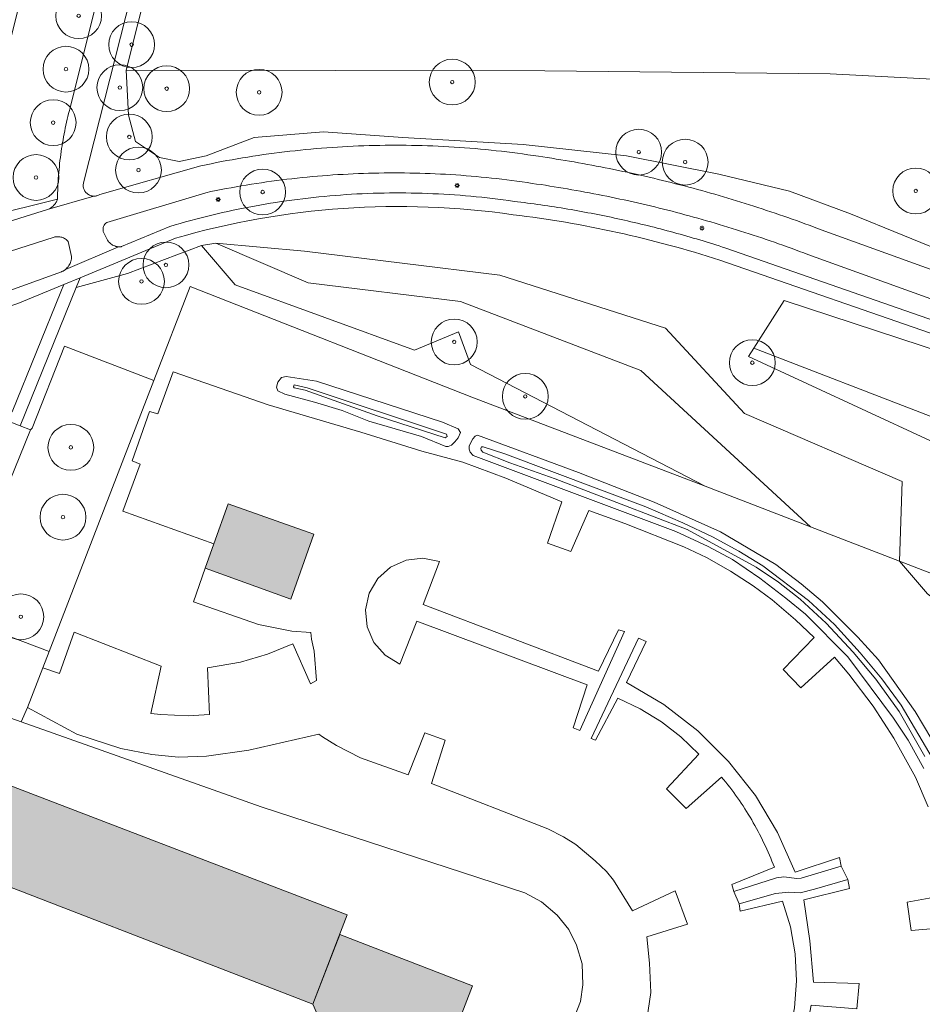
# Model space of a CAD drawing. Header units: metres. Extents: x 187482 to 189800, y 333582 to 335019.
# Tile 107 of 256: x 187618 to 187717, y 334793 to 334901. Entities that reach past the tile are written whole.
import ezdxf

# ---------------------------------------------------------------- set-up
doc = ezdxf.new("R2010")
doc.units = ezdxf.units.M
doc.layers.get('0').update_dxf_attribs({"color": 252, "lineweight": 18})
for name, color, linetype, lineweight in [('B-WE-GR-BEPLANTING_CULTUUR_BOSPLANTSOEN-GV', 252, 'Continuous', 18), ('B-WE-GR-BOOM-S', 252, 'Continuous', 18), ('B-WE-IE-MEUBILAIR-S', 252, 'Continuous', 18), ('B-WE-IE-TERREINAFSCHEIDING_KUNSTMATIG_HEKWERK-G', 252, 'IE-TERREINAFSCHEIDING_KUNSTMATIG-SO', 18), ('B-WE-OG-BEBOUWING-GV', 252, 'Continuous', 18), ('B-WE-OG-BEBOUWING_LUIFEL-GV', 252, 'Continuous', 18), ('B-WE-OG-TERREIN_ERF-GV', 252, 'Continuous', 18), ('B-WE-OG-WEG-GV', 252, 'Continuous', 18), ('B-WE-VH-GESLOTENVERHARDING_ASFALT-GV', 252, 'Continuous', 18)]:
    doc.layers.add(name, color=color, linetype=linetype, lineweight=lineweight)
doc.layers.add('B-WE-OG-BEBOUWING-V', color=7, linetype='Continuous', lineweight=18, true_color=0xf0f0f0)
doc.linetypes.add('IE-TERREINAFSCHEIDING_KUNSTMATIG-SO', pattern='A,4,[82,NLCS.SHX,S=0.75,R=90,X=0,Y=0],4,-2', length=10)

# ---------------------------------------------------------------- blocks, each defined once
blk = doc.blocks.new('SIE-MEUBILAIR_PAAL_LICHTMAST-SO')
for points in [[(-0.62, 0), (-1, 0)], [(-0.71, 0.71), (-0.44, 0.44)], [(0, 1), (0, 0.62)], [(0.44, 0.44), (0.71, 0.71)], [(1, 0), (0.62, 0)], [(-0.71, -0.71), (-0.44, -0.44)], [(0, -0.62), (0, -1)], [(0.44, -0.44), (0.71, -0.71)]]:
    blk.add_lwpolyline(points)
blk.add_circle((0, 0), 0.5)
blk = doc.blocks.new('SGR-BOOM_GBKN-SO')
at = {"color": 0, "linetype": 'ByBlock', "lineweight": 18}
for radius in [2, 0.15]:
    blk.add_circle((0, 0), radius, dxfattribs=at)

msp = doc.modelspace()

# ---------------------------------------------------------------- hatches: boundary and pattern name
at = {"layer": 'B-WE-OG-BEBOUWING-V'}
h = msp.add_hatch(color=256, dxfattribs=at)
h.dxf.hatch_style = 1
h.paths.add_polyline_path([(187553.338, 334827.464), (187554.429, 334828.265), (187555.943, 334828.804), (187557.113, 334828.939), (187558.248, 334828.729), (187601.306, 334812.163), (187599.606, 334807.767), (187595.149, 334809.443), (187580.303, 334771.001), (187541.889, 334785.874), (187540.109, 334781.22), (187535.701, 334782.844), (187552.352, 334826.114)], flags=16)
h.paths.add_polyline_path([(187589.586, 334750.132), (187628.069, 334735.255), (187629.946, 334740.103), (187634.055, 334738.396), (187617.563, 334695.451), (187617.078, 334694.733), (187616.407, 334693.963), (187615.338, 334693.145), (187614.323, 334692.69), (187613.187, 334692.546), (187611.573, 334692.689), (187568.407, 334709.194), (187570.007, 334713.678), (187574.916, 334711.742)], flags=16)
h.paths.add_polyline_path([(187650.33, 334793.196), (187654.09, 334802.962), (187610.607, 334819.634), (187609.957, 334817.885), (187604.671, 334819.944), (187605.343, 334821.701), (187545.959, 334844.493), (187540.642, 334830.47), (187505.232, 334738.358), (187516.869, 334733.905), (187533.509, 334777.149), (187537.919, 334775.491), (187536.117, 334770.778), (187574.489, 334756.01), (187559.677, 334717.613), (187564.29, 334715.723), (187562.571, 334711.402), (187519.469, 334728.109), (187514.785, 334715.855), (187558.236, 334699.086), (187559.469, 334702.465), (187564.707, 334700.45), (187563.447, 334697.132), (187601.954, 334682.305), (187621.98, 334674.594), (187642.526, 334727.459), (187648.66, 334725.003), (187649.887, 334726.574), (187652.542, 334725.706), (187645.518, 334708.164), (187657.836, 334703.232), (187660.943, 334710.992), (187663.764, 334718.314), (187671.44, 334738.236), (187674.636, 334746.531), (187662.522, 334751.199), (187658.687, 334741.247), (187656.237, 334742.116), (187655.874, 334744.248), (187649.845, 334746.585), (187663.799, 334783.203), (187652.882, 334787.42), (187636.302, 334744.247), (187632.166, 334745.838), (187633.972, 334750.502), (187595.556, 334765.256), (187610.44, 334803.694), (187605.453, 334805.569), (187607.054, 334809.952)], flags=17)
h.paths.add_polyline_path([(187639.547, 334843.474), (187638.598, 334840.801), (187647.916, 334837.412), (187650.437, 334844.531), (187649.83, 334844.746), (187641.094, 334847.834)], flags=16)
h.paths.add_polyline_path([(187653.268, 334800.826), (187650.33, 334793.196), (187652.882, 334787.42), (187663.204, 334783.433), (187667.76, 334795.228)], flags=16)

# ---------------------------------------------------------------- linework, layer by layer
at = {"layer": 'B-WE-GR-BEPLANTING_CULTUUR_BOSPLANTSOEN-GV', "flags": 128}
msp.add_lwpolyline([(187735.464, 334893.279), (187706.802, 334894.768), (187675.656, 334895.126), (187629.961, 334895.169), (187630.207, 334890.285), (187630.985, 334887.397), (187633.59, 334885.661), (187635.742, 334885.207), (187638.679, 334885.825), (187643.933, 334887.834), (187651.506, 334888.452), (187660.16, 334887.834), (187673.296, 334887.062), (187684.577, 334885.825), (187694.622, 334883.816), (187702.35, 334881.962), (187708.995, 334879.489), (187720.431, 334874.853)], dxfattribs=at)
for points in [[(187693.143, 334849.764), (187667.531, 334863.046), (187666.23, 334866.634), (187661.41, 334864.605), (187641.861, 334871.759), (187638.2, 334876.029), (187630.099, 334872.999), (187624.516, 334871.462), (187618.396, 334856.353), (187619.508, 334855.91), (187619.699, 334856.095), (187623.242, 334865.042), (187632.981, 334861.315), (187636.935, 334871.569), (187667.687, 334859.472)], [(187698.453, 334864.821), (187717.701, 334857.404), (187722.419, 334858.583), (187725.962, 334860.971), (187726.14, 334861.314), (187719.361, 334864.241), (187701.754, 334870.027)], [(187611.864, 334835.398), (187621.564, 334831.703), (187632.981, 334861.315), (187623.242, 334865.042), (187619.699, 334856.095), (187619.508, 334855.91), (187616.633, 334848.823), (187607.93, 334852.293), (187610.805, 334859.38), (187610.913, 334859.655), (187610.608, 334859.779), (187606.744, 334850.286), (187615.924, 334846.561)]]:
    msp.add_lwpolyline(points, close=True, dxfattribs=at)
at = {"layer": 'B-WE-IE-TERREINAFSCHEIDING_KUNSTMATIG_HEKWERK-G', "ltscale": 0.2, "flags": 128}
for points in [[(187641.584, 334941.347), (187629.961, 334895.169)], [(187629.961, 334895.169), (187675.656, 334895.126), (187706.802, 334894.768), (187735.464, 334893.279)], [(187693.143, 334849.764), (187667.687, 334859.472), (187636.935, 334871.569), (187632.981, 334861.315)], [(187632.981, 334861.315), (187621.564, 334831.703)], [(187619.508, 334855.91), (187616.633, 334848.823), (187607.93, 334852.293), (187610.805, 334859.38)], [(187610.805, 334859.38), (187618.396, 334856.353)], [(187618.396, 334856.353), (187619.508, 334855.91)], [(187693.143, 334849.764), (187704.63, 334845.335)], [(187704.63, 334845.335), (187714.359, 334841.583)], [(187714.359, 334841.583), (187723.587, 334838.025)], [(187621.564, 334831.703), (187611.864, 334835.398)], [(187620.867, 334829.918), (187621.564, 334831.703)], [(187619.181, 334825.602), (187620.867, 334829.918)], [(187618.52, 334824.023), (187619.181, 334825.602)], [(187679.788, 334795.33), (187679.708, 334797.622), (187679.1, 334799.666), (187678.288, 334801.363), (187677.007, 334802.944), (187675.302, 334804.369), (187673.457, 334805.374), (187644.697, 334814.753), (187618.52, 334824.023)], [(187678.872, 334791.827), (187679.525, 334793.515), (187679.788, 334795.33)]]:
    msp.add_lwpolyline(points, dxfattribs=at)
at = {"layer": 'B-WE-IE-TERREINAFSCHEIDING_KUNSTMATIG_HEKWERK-G', "ltscale": 0.2}
msp.add_lwpolyline([(187618.52, 334824.023), (187592.371, 334833.283)], dxfattribs=at)
at = {"layer": 'B-WE-OG-BEBOUWING-GV', "flags": 128}
msp.add_lwpolyline([(187639.547, 334843.474), (187638.598, 334840.801), (187647.916, 334837.412), (187650.437, 334844.531), (187649.83, 334844.746), (187641.094, 334847.834)], close=True, dxfattribs=at)
msp.add_lwpolyline([(187607.054, 334809.952), (187650.33, 334793.196), (187654.09, 334802.962), (187610.607, 334819.634)], dxfattribs=at)
at = {"layer": 'B-WE-OG-BEBOUWING_LUIFEL-GV', "flags": 128}
msp.add_lwpolyline([(187653.268, 334800.826), (187650.33, 334793.196), (187652.882, 334787.42), (187663.204, 334783.433), (187667.76, 334795.228)], close=True, dxfattribs=at)
at = {"layer": 'B-WE-OG-TERREIN_ERF-GV', "flags": 128}
for points in [[(187641.584, 334941.347), (187629.961, 334895.169), (187675.656, 334895.126), (187706.802, 334894.768), (187735.464, 334893.279), (187736.69, 334893.526), (187737.521, 334894.788), (187742.008, 334891.371), (187742.903, 334890.689), (187743.949, 334889.893), (187744.866, 334891.196), (187754.294, 334884.499)], [(187717.397, 334838.022), (187714.359, 334841.583), (187704.63, 334845.335), (187693.143, 334849.764), (187667.687, 334859.472), (187636.935, 334871.569), (187632.981, 334861.315), (187621.564, 334831.703), (187620.867, 334829.918), (187622.695, 334829.32), (187624.271, 334833.841), (187633.766, 334830.116), (187632.643, 334824.952), (187633.756, 334824.832), (187636.711, 334824.696), (187639.057, 334824.821), (187638.842, 334829.931), (187642.439, 334830.544), (187645.376, 334831.416), (187648.138, 334832.567), (187650.073, 334828.172), (187650.733, 334828.555), (187650.468, 334831.736), (187650.188, 334833.076), (187650.113, 334833.78), (187648.042, 334833.928), (187644.398, 334834.659), (187637.3, 334837.124), (187638.598, 334840.801), (187639.547, 334843.474), (187629.598, 334847.022), (187631.475, 334852.171), (187630.621, 334852.547), (187632.497, 334857.922), (187633.427, 334857.672), (187635.095, 334862.236), (187645.451, 334858.649), (187655.565, 334855.661), (187662.244, 334853.579), (187666.7, 334852.388), (187671.388, 334850.626), (187677.498, 334848.048), (187675.934, 334843.559), (187678.5, 334842.622), (187680.448, 334847.105), (187684.388, 334845.689), (187690.831, 334843.138), (187693.297, 334841.974), (187695.926, 334840.474), (187698.373, 334838.873), (187700.449, 334837.347), (187702.991, 334835.164), (187705.03, 334833.261), (187701.659, 334829.732), (187703.583, 334827.758), (187707.245, 334831.079), (187708.814, 334829.251), (187711.47, 334825.762), (187713.736, 334822.256), (187716.099, 334817.998), (187717.485, 334814.763)], [(187717.485, 334814.763), (187716.099, 334817.998), (187713.736, 334822.256), (187711.47, 334825.762), (187708.814, 334829.251), (187707.245, 334831.079), (187703.583, 334827.758), (187701.659, 334829.732), (187705.03, 334833.261), (187702.991, 334835.164), (187700.449, 334837.347), (187698.373, 334838.873), (187695.926, 334840.474), (187693.297, 334841.974), (187690.831, 334843.138), (187684.388, 334845.689), (187680.448, 334847.105), (187678.5, 334842.622), (187675.934, 334843.559), (187677.498, 334848.048), (187671.388, 334850.626), (187666.7, 334852.388), (187662.244, 334853.579), (187655.565, 334855.661), (187645.451, 334858.649), (187635.095, 334862.236), (187633.427, 334857.672), (187632.497, 334857.922), (187630.621, 334852.547), (187631.475, 334852.171), (187629.598, 334847.022), (187639.547, 334843.474), (187641.094, 334847.834), (187649.83, 334844.746), (187650.437, 334844.531), (187647.916, 334837.412), (187638.598, 334840.801), (187637.3, 334837.124), (187644.398, 334834.659), (187648.042, 334833.928), (187650.113, 334833.78), (187650.188, 334833.076), (187650.468, 334831.736), (187650.733, 334828.555), (187650.073, 334828.172), (187648.138, 334832.567), (187645.376, 334831.416), (187642.439, 334830.544), (187638.842, 334829.931), (187639.057, 334824.821), (187636.711, 334824.696), (187633.756, 334824.832), (187632.643, 334824.952), (187633.766, 334830.116), (187624.271, 334833.841), (187622.695, 334829.32), (187620.867, 334829.918), (187619.181, 334825.602), (187624.585, 334822.695), (187629.397, 334821.125), (187632.778, 334820.453), (187635.675, 334820.167), (187638.746, 334820.306), (187643.341, 334820.949), (187650.985, 334822.687), (187651.404, 334822.383), (187652.926, 334821.443), (187655.534, 334820.121), (187660.745, 334818.232), (187662.561, 334822.852), (187664.776, 334822.028), (187663.277, 334817.29), (187675.961, 334812.362), (187677.692, 334811.474), (187679.026, 334810.629), (187681.16, 334808.872), (187682.363, 334807.681), (187683.137, 334806.757), (187685.201, 334803.387), (187689.881, 334805.602), (187691.204, 334801.935), (187686.796, 334800.573), (187687.086, 334797.702), (187687.212, 334794.486), (187686.798, 334791.549)], [(187717.868, 334822.113), (187716.061, 334825.148), (187712.072, 334830.798), (187709.791, 334833.264), (187705.952, 334837.127), (187703.635, 334839.089), (187700.859, 334841.215), (187694.825, 334844.796), (187687.587, 334848.02), (187681.361, 334850.463), (187679.317, 334851.265), (187668.295, 334855.325), (187668.056, 334855.207), (187667.811, 334854.94), (187667.377, 334854.171), (187667.38, 334853.824), (187667.502, 334853.493), (187667.848, 334853.114), (187689.962, 334844.813), (187693.478, 334843.177), (187696.146, 334841.755), (187699.097, 334839.723), (187701.963, 334837.534), (187704.092, 334835.788), (187708.718, 334831.139), (187713.718, 334824.445), (187715.306, 334822.033), (187716.999, 334818.955)], [(187716.999, 334818.955), (187715.306, 334822.033), (187713.718, 334824.445), (187708.718, 334831.139), (187704.092, 334835.788), (187701.963, 334837.534), (187699.097, 334839.723), (187696.146, 334841.755), (187693.478, 334843.177), (187689.962, 334844.813), (187667.848, 334853.114), (187667.502, 334853.493), (187667.38, 334853.824), (187667.377, 334854.171), (187667.811, 334854.94), (187668.056, 334855.207), (187668.295, 334855.325), (187679.317, 334851.265), (187681.361, 334850.463), (187687.587, 334848.02), (187694.825, 334844.796), (187700.859, 334841.215), (187703.635, 334839.089), (187705.952, 334837.127), (187709.791, 334833.264), (187712.072, 334830.798), (187716.061, 334825.148), (187717.868, 334822.113)], [(187717.914, 334820.108), (187714.532, 334825.871), (187712.423, 334828.721), (187710.055, 334831.553), (187707.26, 334834.649), (187704.44, 334837.301), (187699.459, 334841.052), (187696.806, 334842.68), (187693.954, 334844.239), (187690.726, 334845.753), (187686.667, 334847.517), (187671.288, 334853.288), (187668.913, 334854.076), (187668.722, 334854.06), (187668.667, 334853.891), (187668.713, 334853.683), (187668.897, 334853.481), (187671.84, 334852.305), (187676.769, 334850.555), (187691.174, 334845.027), (187698.72, 334840.909), (187701.139, 334839.295), (187703.525, 334837.413), (187706.36, 334834.794), (187709.289, 334831.632), (187711.762, 334828.701), (187714.323, 334825.148), (187717.132, 334820.249)], [(187717.132, 334820.249), (187714.323, 334825.148), (187711.762, 334828.701), (187709.289, 334831.632), (187706.36, 334834.794), (187703.525, 334837.413), (187701.139, 334839.295), (187698.72, 334840.909), (187691.174, 334845.027), (187676.769, 334850.555), (187671.84, 334852.305), (187668.897, 334853.481), (187668.713, 334853.683), (187668.667, 334853.891), (187668.722, 334854.06), (187668.913, 334854.076), (187671.288, 334853.288), (187686.667, 334847.517), (187690.726, 334845.753), (187693.954, 334844.239), (187696.806, 334842.68), (187699.459, 334841.052), (187704.44, 334837.301), (187707.26, 334834.649), (187710.055, 334831.553), (187712.423, 334828.721), (187714.532, 334825.871), (187717.914, 334820.108)], [(187516.869, 334733.905), (187505.232, 334738.358), (187540.642, 334830.47), (187545.959, 334844.493), (187605.343, 334821.701), (187604.671, 334819.944), (187609.957, 334817.885), (187610.607, 334819.634), (187654.09, 334802.962), (187650.33, 334793.196)], [(187592.371, 334833.283), (187618.52, 334824.023)], [(187652.882, 334787.42), (187663.799, 334783.203), (187649.845, 334746.585), (187655.874, 334744.248), (187656.237, 334742.116), (187659.663, 334751.995), (187660.398, 334753.365), (187678.872, 334791.827), (187679.525, 334793.515), (187679.788, 334795.33), (187679.708, 334797.622), (187679.1, 334799.666), (187678.288, 334801.363), (187677.007, 334802.944), (187675.302, 334804.369), (187673.457, 334805.374), (187644.697, 334814.753), (187618.52, 334824.023), (187592.371, 334833.283)], [(187700.7, 334808.161), (187696.059, 334806.28), (187696.283, 334805.514), (187700.935, 334807.017), (187701.737, 334807.128), (187703.158, 334806.94), (187703.633, 334806.981), (187707.997, 334808.288), (187707.813, 334809.207), (187702.971, 334807.639), (187701.057, 334811.954), (187698.625, 334816), (187695.71, 334819.713), (187692.359, 334823.037), (187688.622, 334825.921), (187684.557, 334828.32), (187686.723, 334832.8), (187685.89, 334833.182), (187680.716, 334822.213), (187681.193, 334822.021), (187683.625, 334826.61), (187686.063, 334825.444), (187688.366, 334824.03), (187690.508, 334822.382), (187692.467, 334820.521), (187688.942, 334816.726), (187691.08, 334814.576), (187694.936, 334818.013)], [(187694.936, 334818.013), (187691.08, 334814.576), (187688.942, 334816.726), (187692.467, 334820.521), (187690.508, 334822.382), (187688.366, 334824.03), (187686.063, 334825.444), (187683.625, 334826.61), (187681.193, 334822.021), (187680.716, 334822.213), (187685.89, 334833.182), (187686.723, 334832.8), (187684.557, 334828.32), (187688.622, 334825.921), (187692.359, 334823.037), (187695.71, 334819.713), (187698.625, 334816), (187701.057, 334811.954), (187702.971, 334807.639), (187707.813, 334809.207), (187707.997, 334808.288), (187708.711, 334806.82), (187708.89, 334805.836), (187703.922, 334804.596), (187704.558, 334800.117), (187704.983, 334795.612), (187709.968, 334795.48), (187709.699, 334792.72)], [(187686.798, 334791.549), (187687.212, 334794.486), (187687.086, 334797.702), (187686.796, 334800.573), (187691.204, 334801.935), (187689.881, 334805.602), (187685.201, 334803.387), (187683.137, 334806.757), (187682.363, 334807.681), (187681.16, 334808.872), (187679.026, 334810.629), (187677.692, 334811.474), (187675.961, 334812.362), (187663.277, 334817.29), (187664.776, 334822.028), (187662.561, 334822.852), (187660.745, 334818.232), (187655.534, 334820.121), (187652.926, 334821.443), (187651.404, 334822.383), (187650.985, 334822.687), (187643.341, 334820.949), (187638.746, 334820.306), (187635.675, 334820.167), (187632.778, 334820.453), (187629.397, 334821.125), (187624.585, 334822.695), (187619.181, 334825.602), (187618.52, 334824.023), (187644.697, 334814.753), (187673.457, 334805.374), (187675.302, 334804.369), (187677.007, 334802.944), (187678.288, 334801.363), (187679.1, 334799.666), (187679.708, 334797.622), (187679.788, 334795.33), (187679.525, 334793.515), (187678.872, 334791.827)], [(187650.33, 334793.196), (187607.054, 334809.952), (187605.453, 334805.569), (187610.44, 334803.694), (187595.556, 334765.256), (187633.972, 334750.502), (187632.166, 334745.838), (187636.302, 334744.247), (187652.882, 334787.42)], [(187696.874, 334804.152), (187696.283, 334805.514), (187696.059, 334806.28), (187700.7, 334808.161)], [(187720.727, 334801.68), (187715.64, 334801.238), (187715.201, 334804.347), (187719.983, 334805.229)], [(187702.894, 334792.798), (187703.109, 334795.755), (187702.961, 334798.717), (187702.452, 334801.638), (187701.59, 334804.474), (187696.956, 334803.381), (187696.874, 334804.152)]]:
    msp.add_lwpolyline(points, dxfattribs=at)
for points in [[(187623.143, 334871.777), (187622.827, 334870.996), (187617.511, 334857.872), (187611.185, 334860.349), (187610.913, 334859.655), (187610.805, 334859.38), (187618.396, 334856.353), (187624.516, 334871.462), (187624.947, 334872.525)], [(187646.359, 334860.577), (187646.516, 334860.178), (187647.277, 334859.827), (187650.53, 334858.95), (187653.536, 334858.034), (187656.46, 334856.881), (187662.188, 334855.198), (187664.853, 334854.114), (187665.102, 334854.113), (187665.459, 334854.26), (187665.84, 334854.596), (187666.194, 334855.052), (187666.452, 334855.612), (187666.193, 334856.017), (187664.476, 334856.744), (187650.729, 334861.236), (187647.415, 334861.727), (187646.914, 334861.621), (187646.514, 334861.133)], [(187646.359, 334860.577), (187646.514, 334861.133), (187646.914, 334861.621), (187647.415, 334861.727), (187650.729, 334861.236), (187664.476, 334856.744), (187666.193, 334856.017), (187666.452, 334855.612), (187666.194, 334855.052), (187665.84, 334854.596), (187665.459, 334854.26), (187665.102, 334854.113), (187664.853, 334854.114), (187662.188, 334855.198), (187656.46, 334856.881), (187653.536, 334858.034), (187650.53, 334858.95), (187647.277, 334859.827), (187646.516, 334860.178)], [(187648.292, 334860.491), (187648.232, 334860.602), (187648.283, 334860.824), (187649.699, 334860.502), (187664.912, 334855.432), (187664.984, 334855.175), (187664.773, 334855.048), (187657.367, 334857.427), (187649.503, 334860.246)], [(187648.292, 334860.491), (187649.503, 334860.246), (187657.367, 334857.427), (187664.773, 334855.048), (187664.984, 334855.175), (187664.912, 334855.432), (187649.699, 334860.502), (187648.283, 334860.824), (187648.232, 334860.602)], [(187619.508, 334855.91), (187618.396, 334856.353), (187610.805, 334859.38), (187607.93, 334852.293), (187616.633, 334848.823)], [(187658.803, 334840.933), (187657.42, 334839.688), (187656.485, 334838.079), (187656.088, 334836.26), (187656.268, 334834.408), (187657.007, 334832.699), (187658.234, 334831.3), (187659.831, 334830.344), (187661.699, 334835.011), (187680.263, 334828.074), (187678.745, 334823.377), (187679.479, 334823.092), (187684.344, 334833.888), (187683.681, 334834.087), (187681.492, 334829.579), (187662.387, 334836.843), (187664.174, 334841.527), (187662.351, 334841.9), (187660.501, 334841.695)], [(187658.803, 334840.933), (187660.501, 334841.695), (187662.351, 334841.9), (187664.174, 334841.527), (187662.387, 334836.843), (187681.492, 334829.579), (187683.681, 334834.087), (187684.344, 334833.888), (187679.479, 334823.092), (187678.745, 334823.377), (187680.263, 334828.074), (187661.699, 334835.011), (187659.831, 334830.344), (187658.234, 334831.3), (187657.007, 334832.699), (187656.268, 334834.408), (187656.088, 334836.26), (187656.485, 334838.079), (187657.42, 334839.688)], [(187714.359, 334841.583), (187717.397, 334838.022), (187722.179, 334834.288), (187725.853, 334831.122), (187725.989, 334831.635), (187725.746, 334832.744), (187725.153, 334834.258), (187723.587, 334838.025)], [(187696.283, 334805.514), (187696.874, 334804.152), (187700.834, 334805.285), (187702.269, 334805.454), (187703.514, 334805.38), (187705.079, 334805.754), (187708.711, 334806.82), (187707.997, 334808.288), (187703.633, 334806.981), (187703.158, 334806.94), (187701.737, 334807.128), (187700.935, 334807.017)], [(187708.711, 334806.82), (187705.079, 334805.754), (187703.514, 334805.38), (187702.269, 334805.454), (187700.834, 334805.285), (187696.874, 334804.152), (187696.956, 334803.381), (187701.59, 334804.474), (187702.452, 334801.638), (187702.961, 334798.717), (187703.109, 334795.755), (187702.894, 334792.798), (187702.319, 334789.889), (187701.393, 334787.074), (187703.453, 334786.42), (187704.707, 334793.095), (187709.699, 334792.72), (187709.968, 334795.48), (187704.983, 334795.612), (187704.558, 334800.117), (187703.922, 334804.596), (187708.89, 334805.836)], [(187719.983, 334805.229), (187715.201, 334804.347), (187715.64, 334801.238), (187720.727, 334801.68), (187720.725, 334801.701)]]:
    msp.add_lwpolyline(points, close=True, dxfattribs=at)
at = {"layer": 'B-WE-OG-TERREIN_ERF-GV'}
msp.add_lwpolyline([(187618.52, 334824.023), (187619.181, 334825.602), (187620.867, 334829.918), (187621.564, 334831.703), (187611.864, 334835.398), (187600.277, 334839.813), (187538.557, 334863.537), (187520.542, 334812.043), (187494.559, 334747.995), (187482.806, 334719.233)], dxfattribs=at)
for points in [[(187694.936, 334818.013, -0.0410898), (187698.224, 334813.325)], [(187698.224, 334813.325, 0.0410898), (187694.936, 334818.013)], [(187698.224, 334813.325, -0.04108), (187700.7, 334808.161)], [(187700.7, 334808.161, 0.04108), (187698.224, 334813.325)]]:
    msp.add_lwpolyline(points, format="xyb", dxfattribs=at)
at = {"layer": 'B-WE-OG-WEG-GV', "flags": 128}
for points in [[(187638.634, 334979.348), (187634.134, 334959.928), (187637.829, 334956.75), (187635.328, 334943.877), (187627.428, 334938.967), (187613.336, 334882.6), (187601.96, 334876.374), (187597.356, 334875.18), (187606.777, 334877.205), (187622.462, 334881.089)], [(187623.93, 334891.401), (187636.699, 334942.343), (187645.437, 334976.731)], [(187640.172, 334941.509), (187625.343, 334883.039)], [(187751.225, 334865.979), (187753.75, 334875.329), (187750.122, 334871.322), (187745.477, 334869.723), (187741.342, 334868.866), (187733.039, 334868.962), (187732.943, 334870.458), (187728.931, 334871.762), (187720.431, 334874.853), (187708.995, 334879.489), (187702.35, 334881.962), (187694.622, 334883.816), (187684.577, 334885.825), (187673.296, 334887.062), (187660.16, 334887.834), (187651.506, 334888.452), (187643.933, 334887.834), (187638.679, 334885.825), (187635.742, 334885.207), (187633.59, 334885.661), (187630.985, 334887.397), (187630.207, 334890.285), (187629.961, 334895.169), (187641.584, 334941.347)], [(187627.085, 334881.611), (187638.11, 334884.739)], [(187622.462, 334881.089), (187606.777, 334877.205), (187597.356, 334875.18), (187586.613, 334871.199), (187574.878, 334870.534), (187561.258, 334872.131), (187545.84, 334879.178), (187538.957, 334883.161), (187536.78, 334879.847), (187544.433, 334875.238)], [(187638.672, 334881.809), (187627.858, 334878.547)], [(187592.344, 334870.864), (187621.389, 334879.955)], [(187627.463, 334877.578), (187627.918, 334876.612)], [(187629.139, 334875.903), (187629.177, 334875.901), (187629.215, 334875.9), (187629.253, 334875.901), (187629.29, 334875.902), (187629.328, 334875.904), (187629.366, 334875.906), (187629.403, 334875.91), (187629.441, 334875.915), (187634.727, 334878.126)], [(187705.422, 334877.903), (187734.309, 334867.437)], [(187622.091, 334876.945), (187612.433, 334873.865), (187592.944, 334867.909)], [(187623.999, 334874.853), (187623.642, 334876.48)], [(187635.333, 334876.829), (187624.947, 334872.525), (187624.516, 334871.462), (187630.099, 334872.999), (187638.2, 334876.029), (187639.753, 334876.282), (187649.408, 334875.424), (187670.756, 334872.8), (187688.835, 334866.999), (187697.434, 334857.71), (187714.637, 334850.286), (187714.359, 334841.583), (187723.587, 334838.025), (187727.059, 334846.814), (187723.631, 334851.995), (187697.873, 334863.906), (187698.453, 334864.821), (187701.754, 334870.027), (187719.361, 334864.241), (187726.14, 334861.314), (187736.301, 334856.926), (187742.93, 334849.151), (187741.588, 334853.109)], [(187695.385, 334875.762), (187718.269, 334867.794), (187736.534, 334861.48), (187742.879, 334860.124), (187743.224, 334860.05), (187743.256, 334860.054), (187743.288, 334860.06), (187743.319, 334860.066), (187743.351, 334860.073)], [(187733.289, 334864.626), (187704.365, 334875.061)], [(187735.933, 334860.18), (187719.527, 334865.841), (187694.734, 334874.441)], [(187594.28, 334863.506), (187608.464, 334867.959), (187622.897, 334873.177)], [(187623.236, 334873.358), (187623.289, 334873.396), (187623.34, 334873.435)], [(187482.806, 334719.233), (187494.559, 334747.995), (187520.542, 334812.043), (187538.557, 334863.537), (187600.277, 334839.813), (187611.864, 334835.398), (187615.924, 334846.561), (187606.744, 334850.286), (187610.608, 334859.779), (187610.913, 334859.655), (187611.185, 334860.349), (187617.511, 334857.872), (187622.827, 334870.996), (187623.143, 334871.777), (187618.152, 334869.709), (187608.918, 334866.566), (187594.782, 334862.138)], [(187698.453, 334864.821), (187697.873, 334863.906), (187723.631, 334851.995), (187727.059, 334846.814), (187723.587, 334838.025), (187737.641, 334832.606), (187737.665, 334832.597), (187744.109, 334830.112), (187722.929, 334774.589), (187723.653, 334774.308), (187726.14, 334780.607), (187742.532, 334823.622), (187744.171, 334827.991), (187745.513, 334832.461)], [(187745.592, 334839.628), (187744.984, 334841.803), (187742.93, 334849.151), (187736.301, 334856.926), (187726.14, 334861.314), (187725.962, 334860.971), (187722.419, 334858.583), (187717.701, 334857.404), (187698.453, 334864.821)]]:
    msp.add_lwpolyline(points, dxfattribs=at)
at = {"layer": 'B-WE-OG-WEG-GV'}
for points in [[(187623.317, 334888.863, -0.0161632), (187623.93, 334891.401)], [(187622.867, 334886.292, -0.0155581), (187623.317, 334888.863)], [(187647.245, 334886.264, -0.0228482), (187656.481, 334886.949)], [(187656.481, 334886.949, -0.0227868), (187665.741, 334886.788)], [(187665.741, 334886.788, -0.0228001), (187674.947, 334885.782)], [(187622.582, 334883.697, -0.0158204), (187622.867, 334886.292)], [(187638.11, 334884.739, -0.022881), (187647.245, 334886.264)], [(187674.947, 334885.782, -0.0135119), (187682.715, 334884.433)], [(187622.462, 334881.089, -0.0161055), (187622.582, 334883.697)], [(187656.426, 334883.929, 0.0225223), (187647.501, 334883.27)], [(187665.374, 334883.781, 0.0225761), (187656.426, 334883.929)], [(187674.272, 334882.826, 0.0225944), (187665.374, 334883.781)], [(187682.715, 334884.433, -0.0135107), (187690.398, 334882.667)], [(187625.343, 334883.039, 0.1546596), (187625.313, 334882.315)], [(187647.501, 334883.27, 0.0225406), (187638.672, 334881.809)], [(187681.945, 334881.51, 0.0137891), (187674.272, 334882.826)], [(187690.398, 334882.667, -0.0136087), (187697.974, 334880.488)], [(187625.313, 334882.315, 0.1554203), (187625.707, 334881.707)], [(187625.707, 334881.707, 0.0832599), (187626.048, 334881.511)], [(187626.048, 334881.511, 0.0835262), (187626.433, 334881.437)], [(187626.433, 334881.437, 0.0352847), (187626.604, 334881.445)], [(187626.604, 334881.445, 0.0344654), (187626.772, 334881.477)], [(187626.772, 334881.477, 0.0351735), (187626.933, 334881.533)], [(187626.933, 334881.533, 0.0365915), (187627.085, 334881.611)], [(187643.95, 334880.35, -0.0274146), (187653.361, 334881.554)], [(187653.361, 334881.554, -0.0274113), (187662.847, 334881.724)], [(187662.847, 334881.724, -0.027304), (187672.294, 334880.858)], [(187689.533, 334879.773, 0.0138366), (187681.945, 334881.51)], [(187621.744, 334880.144, 0.0529411), (187622.05, 334880.404)], [(187622.05, 334880.404, 0.0547668), (187622.293, 334880.724)], [(187622.293, 334880.724, 0.0522666), (187622.462, 334881.089)], [(187634.727, 334878.126, -0.0273288), (187643.95, 334880.35)], [(187672.202, 334879.401, 0.0533049), (187653.63, 334880.087)], [(187672.294, 334880.858, -0.0124678), (187678.155, 334880.017)], [(187697.974, 334880.488, -0.0136), (187705.422, 334877.903)], [(187621.389, 334879.955, 0.0545549), (187621.744, 334880.144)], [(187653.63, 334880.087, 0.0533346), (187635.333, 334876.829)], [(187683.588, 334877.468, 0.0243132), (187672.202, 334879.401)], [(187678.155, 334880.017, -0.0123572), (187683.966, 334878.885)], [(187697.014, 334877.621, 0.0138693), (187689.533, 334879.773)], [(187627.648, 334878.364, 0.0776954), (187627.504, 334878.126)], [(187627.858, 334878.547, 0.0790322), (187627.648, 334878.364)], [(187683.966, 334878.885, -0.0123712), (187689.714, 334877.466)], [(187627.44, 334877.855, 0.0755914), (187627.463, 334877.578)], [(187627.504, 334878.126, 0.0740292), (187627.44, 334877.855)], [(187694.734, 334874.441, 0.0243228), (187683.588, 334877.468)], [(187689.714, 334877.466, -0.0123419), (187695.385, 334875.762)], [(187704.365, 334875.061, 0.0138536), (187697.014, 334877.621)], [(187622.513, 334877.003, 0.0710507), (187622.091, 334876.945)], [(187622.935, 334876.94, 0.0732426), (187622.513, 334877.003)], [(187623.322, 334876.761, 0.0702712), (187622.935, 334876.94)], [(187623.642, 334876.48, 0.07157), (187623.322, 334876.761)], [(187627.918, 334876.612, 0.0692457), (187628.207, 334876.28)], [(187628.207, 334876.28, 0.0704738), (187628.578, 334876.042)], [(187628.578, 334876.042, 0.0435629), (187628.852, 334875.946)], [(187628.852, 334875.946, 0.0448127), (187629.139, 334875.903)], [(187623.711, 334873.842, 0.0766597), (187623.932, 334874.325)], [(187623.932, 334874.325, 0.0773674), (187623.999, 334874.853)], [(187622.897, 334873.177, 0.0174465), (187623.014, 334873.229)], [(187623.014, 334873.229, 0.0277564), (187623.128, 334873.29)], [(187623.128, 334873.29, 0.0216115), (187623.236, 334873.358)], [(187623.34, 334873.435, 0.0411451), (187623.541, 334873.624)], [(187623.541, 334873.624, 0.0418728), (187623.711, 334873.842)]]:
    msp.add_lwpolyline(points, format="xyb", dxfattribs=at)
at = {"layer": 'B-WE-OG-WEG-GV', "flags": 128}
for points in [[(187639.753, 334876.282), (187638.2, 334876.029), (187641.861, 334871.759), (187661.41, 334864.605), (187666.23, 334866.634), (187667.531, 334863.046), (187693.143, 334849.764), (187704.63, 334845.335), (187686.144, 334862.407), (187666.442, 334869.919), (187649.822, 334871.96)], [(187704.63, 334845.335), (187714.359, 334841.583), (187714.637, 334850.286), (187697.434, 334857.71), (187688.835, 334866.999), (187670.756, 334872.8), (187649.408, 334875.424), (187639.753, 334876.282), (187649.822, 334871.96), (187666.442, 334869.919), (187686.144, 334862.407)]]:
    msp.add_lwpolyline(points, close=True, dxfattribs=at)
at = {"layer": 'B-WE-VH-GESLOTENVERHARDING_ASFALT-GV', "flags": 128}
for points in [[(187648.732, 334975.625), (187645.437, 334976.731), (187636.699, 334942.343), (187623.93, 334891.401)], [(187625.343, 334883.039), (187640.172, 334941.509), (187648.732, 334975.625)], [(187638.11, 334884.739), (187627.085, 334881.611)], [(187626.433, 334881.437), (187621.389, 334879.955), (187592.344, 334870.864)], [(187621.389, 334879.955), (187626.433, 334881.437)], [(187627.858, 334878.547), (187638.672, 334881.809)], [(187634.727, 334878.126), (187629.441, 334875.915), (187629.403, 334875.91), (187629.366, 334875.906), (187629.328, 334875.904), (187629.29, 334875.902), (187629.253, 334875.901), (187629.215, 334875.9), (187629.177, 334875.901), (187629.139, 334875.903), (187623.34, 334873.435), (187623.289, 334873.396), (187623.236, 334873.358)], [(187627.918, 334876.612), (187627.463, 334877.578)], [(187734.309, 334867.437), (187705.422, 334877.903)], [(187592.944, 334867.909), (187612.433, 334873.865), (187622.091, 334876.945)], [(187594.782, 334862.138), (187608.918, 334866.566), (187618.152, 334869.709), (187623.143, 334871.777), (187624.947, 334872.525), (187635.333, 334876.829)], [(187623.642, 334876.48), (187623.999, 334874.853)], [(187623.34, 334873.435), (187629.139, 334875.903)], [(187743.351, 334860.073), (187743.319, 334860.066), (187743.288, 334860.06), (187743.256, 334860.054), (187743.224, 334860.05), (187742.879, 334860.124), (187736.534, 334861.48), (187718.269, 334867.794), (187695.385, 334875.762)], [(187704.365, 334875.061), (187733.289, 334864.626)], [(187694.734, 334874.441), (187719.527, 334865.841), (187735.933, 334860.18)], [(187622.897, 334873.177), (187608.464, 334867.959), (187594.28, 334863.506)]]:
    msp.add_lwpolyline(points, dxfattribs=at)
at = {"layer": 'B-WE-VH-GESLOTENVERHARDING_ASFALT-GV'}
for points in [[(187623.93, 334891.401, 0.0161632), (187623.317, 334888.863)], [(187623.317, 334888.863, 0.0155581), (187622.867, 334886.292)], [(187656.481, 334886.949, 0.0228482), (187647.245, 334886.264)], [(187665.741, 334886.788, 0.0227868), (187656.481, 334886.949)], [(187674.947, 334885.782, 0.0228001), (187665.741, 334886.788)], [(187622.867, 334886.292, 0.0158204), (187622.582, 334883.697)], [(187647.245, 334886.264, 0.022881), (187638.11, 334884.739)], [(187682.715, 334884.433, 0.0135119), (187674.947, 334885.782)], [(187622.582, 334883.697, 0.0161055), (187622.462, 334881.089)], [(187647.501, 334883.27, -0.0225223), (187656.426, 334883.929)], [(187656.426, 334883.929, -0.0225761), (187665.374, 334883.781)], [(187665.374, 334883.781, -0.0225944), (187674.272, 334882.826)], [(187690.398, 334882.667, 0.0135107), (187682.715, 334884.433)], [(187625.313, 334882.315, -0.1546596), (187625.343, 334883.039)], [(187638.672, 334881.809, -0.0225406), (187647.501, 334883.27)], [(187674.272, 334882.826, -0.0137891), (187681.945, 334881.51)], [(187697.974, 334880.488, 0.0136087), (187690.398, 334882.667)], [(187625.707, 334881.707, -0.1554203), (187625.313, 334882.315)], [(187626.048, 334881.511, -0.0832599), (187625.707, 334881.707)], [(187626.433, 334881.437, -0.0835262), (187626.048, 334881.511)], [(187626.604, 334881.445, -0.0352847), (187626.433, 334881.437)], [(187626.772, 334881.477, -0.0344654), (187626.604, 334881.445)], [(187626.933, 334881.533, -0.0351735), (187626.772, 334881.477)], [(187627.085, 334881.611, -0.0365915), (187626.933, 334881.533)], [(187653.361, 334881.554, 0.0274146), (187643.95, 334880.35)], [(187662.847, 334881.724, 0.0274113), (187653.361, 334881.554)], [(187672.294, 334880.858, 0.027304), (187662.847, 334881.724)], [(187681.945, 334881.51, -0.0138366), (187689.533, 334879.773)], [(187622.05, 334880.404, -0.0529411), (187621.744, 334880.144)], [(187622.293, 334880.724, -0.0547668), (187622.05, 334880.404)], [(187622.462, 334881.089, -0.0522666), (187622.293, 334880.724)], [(187643.95, 334880.35, 0.0273288), (187634.727, 334878.126)], [(187653.63, 334880.087, -0.0533049), (187672.202, 334879.401)], [(187678.155, 334880.017, 0.0124678), (187672.294, 334880.858)], [(187705.422, 334877.903, 0.0136), (187697.974, 334880.488)], [(187621.744, 334880.144, -0.0545549), (187621.389, 334879.955)], [(187635.333, 334876.829, -0.0533346), (187653.63, 334880.087)], [(187672.202, 334879.401, -0.0243132), (187683.588, 334877.468)], [(187683.966, 334878.885, 0.0123572), (187678.155, 334880.017)], [(187689.533, 334879.773, -0.0138693), (187697.014, 334877.621)], [(187627.504, 334878.126, -0.0776954), (187627.648, 334878.364)], [(187627.648, 334878.364, -0.0790322), (187627.858, 334878.547)], [(187689.714, 334877.466, 0.0123712), (187683.966, 334878.885)], [(187627.463, 334877.578, -0.0755914), (187627.44, 334877.855)], [(187627.44, 334877.855, -0.0740292), (187627.504, 334878.126)], [(187683.588, 334877.468, -0.0243228), (187694.734, 334874.441)], [(187695.385, 334875.762, 0.0123419), (187689.714, 334877.466)], [(187697.014, 334877.621, -0.0138536), (187704.365, 334875.061)], [(187622.091, 334876.945, -0.0710507), (187622.513, 334877.003)], [(187622.513, 334877.003, -0.0732426), (187622.935, 334876.94)], [(187622.935, 334876.94, -0.0702712), (187623.322, 334876.761)], [(187623.322, 334876.761, -0.07157), (187623.642, 334876.48)], [(187628.207, 334876.28, -0.0692457), (187627.918, 334876.612)], [(187628.578, 334876.042, -0.0704738), (187628.207, 334876.28)], [(187628.852, 334875.946, -0.0435629), (187628.578, 334876.042)], [(187629.139, 334875.903, -0.0448127), (187628.852, 334875.946)], [(187623.932, 334874.325, -0.0766597), (187623.711, 334873.842)], [(187623.999, 334874.853, -0.0773674), (187623.932, 334874.325)], [(187623.014, 334873.229, -0.0174465), (187622.897, 334873.177)], [(187623.128, 334873.29, -0.0277564), (187623.014, 334873.229)], [(187623.236, 334873.358, -0.0216115), (187623.128, 334873.29)], [(187623.541, 334873.624, -0.0411451), (187623.34, 334873.435)], [(187623.711, 334873.842, -0.0418728), (187623.541, 334873.624)]]:
    msp.add_lwpolyline(points, format="xyb", dxfattribs=at)

# ---------------------------------------------------------------- block references
at = {"layer": 'B-WE-GR-BOOM-S', "xscale": 1.25, "yscale": 1.25, "zscale": 1.25}
for p in [(187624.784, 334901.128), (187630.561, 334897.972), (187623.392, 334895.292), (187629.275, 334893.284), (187634.386, 334893.165), (187665.545, 334893.882), (187644.473, 334892.766), (187622, 334889.456), (187630.303, 334887.898), (187685.9, 334886.239), (187631.304, 334884.275), (187690.963, 334885.146), (187620.128, 334883.469), (187644.858, 334881.88), (187716.13, 334882.001), (187634.301, 334873.924), (187631.638, 334872.123), (187665.763, 334865.512), (187698.29, 334863.249), (187673.514, 334859.565), (187623.926, 334854.004), (187623.069, 334846.382), (187618.47, 334835.506)]:
    msp.add_blockref('SGR-BOOM_GBKN-SO', p, dxfattribs=at)
at = {"layer": 'B-WE-IE-MEUBILAIR-S', "xscale": 0.25, "yscale": 0.25, "zscale": 0.25}
for p in [(187666.079, 334882.601), (187640, 334881.066), (187692.806, 334877.93)]:
    msp.add_blockref('SIE-MEUBILAIR_PAAL_LICHTMAST-SO', p, dxfattribs=at)

doc.saveas('drawing.dxf')
